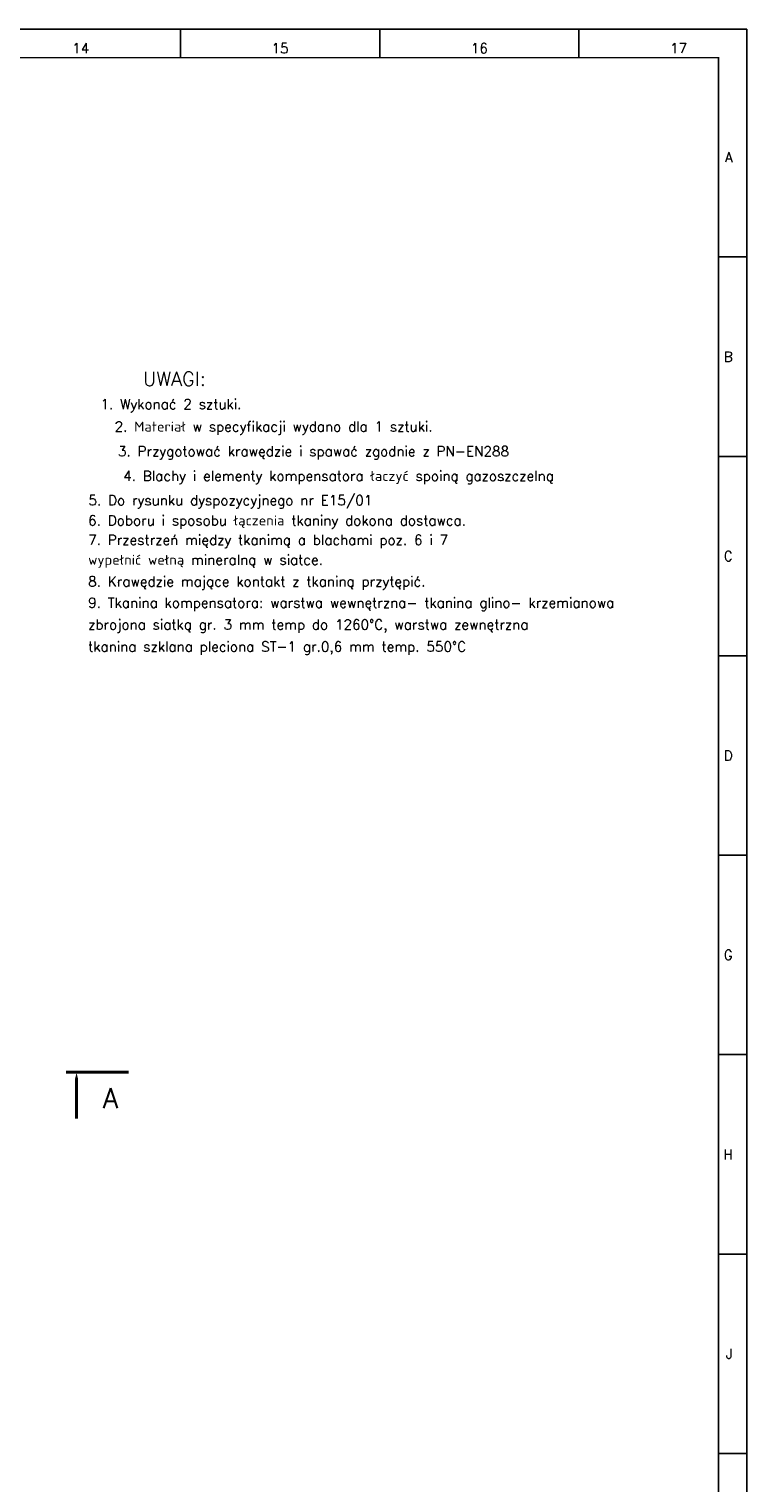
# Model space of a CAD drawing. Extents: x -672 to 590, y -425 to 416.
# Tile 31 of 31: x 265 to 517, y -95 to 416. Entities that reach past the tile are written whole.
import ezdxf
from ezdxf.enums import TextEntityAlignment as Align

# ---------------------------------------------------------------- set-up
doc = ezdxf.new("R2010")
doc.units = 0
doc.header["$LTSCALE"] = 10
doc.header["$MEASUREMENT"] = 0
doc.layers.get('0').update_dxf_attribs({"color": 4, "linetype": 'CONTINUOUS'})
for name, color, linetype in [('KOSMETYKA', 7, 'CONTINUOUS'), ('WYMIARY', 7, 'CONTINUOUS'), ('ZAMOCOWANIE', 7, 'CONTINUOUS')]:
    doc.layers.add(name, color=color, linetype=linetype)
doc.styles.add('ROMANS', font='romans', dxfattribs={"height": 5})

# ---------------------------------------------------------------- blocks, each defined once
blk = doc.blocks.new('A0')
at = {"color": 0, "linetype": 'ByBlock'}
for p, q in [((990, 0), (990, -10)), ((1060, 0), (1060, -10)), ((1130, 0), (1130, -10)), ((1189, -80), (1179, -80)), ((1189, -150), (1179, -150)), ((1189, -220), (1179, -220)), ((1189, -290), (1179, -290)), ((1189, -360), (1179, -360)), ((1189, -430), (1179, -430)), ((1189, -500), (1179, -500))]:
    blk.add_line(p, q, dxfattribs=at)
blk.add_lwpolyline([(1189, 0), (1189, -841), (0, -841), (0, 0), (1189, 0)], close=True, dxfattribs=at)
at = {"color": 0, "linetype": 'ByBlock', "const_width": 0.5}
blk.add_lwpolyline([(1179, -10), (1179, -831), (10, -831), (10, -10)], close=True, dxfattribs=at)
at = {"color": 0, "linetype": 'ByBlock', "style": 'ROMANS'}
for s, p in [('14', (955, -5)), ('15', (1025, -5)), ('16', (1095, -5)), ('17', (1165, -5))]:
    blk.add_text(s, height=3.5, dxfattribs=at).set_placement(p, align=Align.TOP_CENTER)
for s, p in [('A', (1184, -46.75)), ('B', (1184, -116.75)), ('C', (1184, -186.75)), ('D', (1184, -256.75)), ('G', (1184, -326.75)), ('H', (1184, -396.75)), ('J', (1184, -466.75))]:
    blk.add_text(s, height=3.5, dxfattribs=at).set_placement(p, align=Align.RIGHT)

msp = doc.modelspace()

# ---------------------------------------------------------------- linework, layer by layer
at = {"layer": 'KOSMETYKA', "color": 4, "const_width": 1}
msp.add_lwpolyline([(300.093773, 49.383859), (278.128794, 49.383859)], dxfattribs=at)
at = {"layer": 'KOSMETYKA', "color": 4}
msp.add_lwpolyline([(281.807162, 33.083023, 1, 1, 0), (281.807162, 43.017066, 3, 0, 0), (281.807162, 49.142532, 0, 0, 0)], format="xyseb", dxfattribs=at)

# ---------------------------------------------------------------- block references
at = {"layer": 'WYMIARY'}
msp.add_blockref('A0', (-671.712248, 415.530529), dxfattribs=at)

# ---------------------------------------------------------------- texts
at = {"layer": 'KOSMETYKA', "color": 4, "style": 'ROMANS', "text_generation_flag": 2}
msp.add_text('A', height=7, dxfattribs=at).set_placement((296.386839, 36.717751))
at = {"layer": 'ZAMOCOWANIE', "color": 7, "style": 'ROMANS'}
for s, height, p in [('UWAGI:', 5, (305.131253, 290.242368)), ('5. Do rysunku dyspozycyjnego nr E15/01', 3.5, (285.978601, 248.367184)), ('6. Doboru i sposobu łączenia tkaniny dokona dostawca.', 3.5, (285.885042, 241.293558)), ('7. Przestrzeń między tkanimą a blachami poz. 6 i 7', 3.5, (285.885042, 234.455313)), ('wypełnić wełną mineralną w siatce.', 3.5, (285.885042, 227.48244)), ('8. Krawędzie mające kontakt z tkaniną przytępić.', 3.5, (285.885042, 219.871285)), ('9. Tkanina kompensatora: warstwa wewnętrzna- tkanina glino- krzemianowa', 3.5, (285.885042, 212.400003)), ('zbrojona siatką gr. 3 mm temp do 1260%%dC, warstwa zewnętrzna', 3.5, (285.885042, 204.749003)), ('tkanina szklana pleciona ST-1 gr.0,6 mm temp. 550%%DC', 3.5, (285.885042, 197.020318))]:
    msp.add_text(s, height=height, dxfattribs=at).set_placement(p)
for s, p in [('1. Wykonać 2 sztuki.', (314.96317, 282.12683)), ('2. Materiał w specyfikacji wydano dla 1 sztuki.', (351.02822, 274.258568)), ('3. Przygotować krawędzie i spawać zgodnie z PN-EN288', (365.045924, 265.583074)), ('4. Blachy i elementy kompensatora łaczyć spoiną gazoszczelną', (373.82649, 256.919993))]:
    msp.add_text(s, height=3.5, dxfattribs=at).set_placement(p, align=Align.CENTER)

doc.saveas('drawing.dxf')
